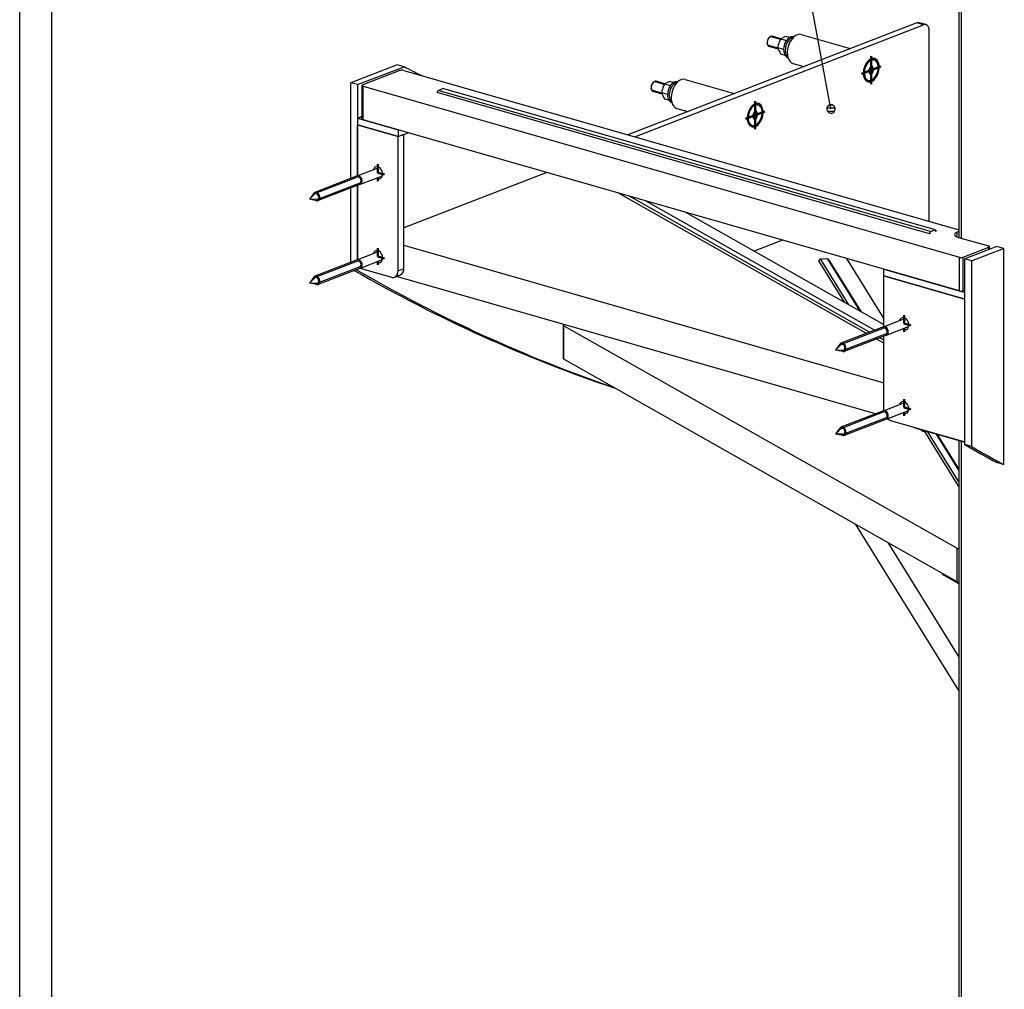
# Model space of a CAD drawing. Header units: millimetres. Extents: x 10376 to 10796, y 14811 to 15108.
# Tile 5 of 14: x 10381 to 10443, y 14980 to 15041. Entities that reach past the tile are written whole.
import ezdxf
from ezdxf.enums import TextEntityAlignment as Align

# ---------------------------------------------------------------- set-up
doc = ezdxf.new("R2010")
doc.units = ezdxf.units.MM
doc.linetypes.add('DASHDOT', pattern=[8.5, 4, -2, 0.5, -2])
doc.linetypes.add('STRICHPUNKT2', pattern=[18.5, 10, -4, 0.5, -4])
doc.layers.get('0').update_dxf_attribs({"linetype": 'CONTINUOUS'})
for name, color, linetype in [('DIM49', 4, 'CONTINUOUS'), ('LE_MIDDLE', 7, 'CONTINUOUS'), ('LE_RED', 1, 'CONTINUOUS'), ('TXT_ALL', 7, 'CONTINUOUS')]:
    doc.layers.add(name, color=color, linetype=linetype)
doc.layers.add('LE_ALL', color=7, linetype='CONTINUOUS', lineweight=50)
doc.styles.add('ARIAL', font='arial.ttf')

# ---------------------------------------------------------------- blocks, each defined once
blk = doc.blocks.new('DINA3_00002', base_point=(10789.357, 14817.753))
blk.add_line((10383.357, 14817.753), (10383.357, 15100.753))
blk.add_lwpolyline([(10381.357, 14815.753), (10381.357, 15102.753), (10791.357, 15102.753)])
blk = doc.blocks.new('_ZBL0001_00001')
blk.add_blockref('DINA3_00002', (10789.357, 14817.753))
blk = doc.blocks.new('SHAPE_00469', base_point=(10432.003, 15035.365))
at = {"layer": 'DIM49', "color": 3}
for p, q in [((10423.106, 15049.3), (10427.793, 15049.3)), ((10432.003, 15035.365), (10429.793, 15047.3)), ((10427.793, 15045.3), (10423.106, 15045.3)), ((10432.262, 15035.403), (10431.744, 15035.403)), ((10432.112, 15035.603), (10431.889, 15035.603)), ((10432.208, 15035.203), (10431.797, 15035.203))]:
    blk.add_line(p, q, dxfattribs=at)
blk.add_lwpolyline([(10432.116, 15035.127), (10432.174, 15035.165), (10432.22, 15035.216), (10432.251, 15035.277), (10432.265, 15035.344), (10432.262, 15035.413), (10432.241, 15035.478), (10432.203, 15035.536), (10432.152, 15035.582), (10432.091, 15035.613), (10432.024, 15035.628), (10431.955, 15035.624), (10431.89, 15035.603), (10431.832, 15035.565), (10431.786, 15035.514), (10431.755, 15035.453), (10431.74, 15035.386), (10431.744, 15035.317), (10431.765, 15035.252), (10431.803, 15035.194), (10431.854, 15035.148), (10431.915, 15035.117), (10431.982, 15035.103), (10432.051, 15035.106)], close=True, dxfattribs=at)
for centre, start_param, end_param in [((10423.106, 15047.3), 1.570796, 4.712389), ((10427.793, 15047.3), 4.712389, 7.853982)]:
    blk.add_ellipse(centre, major_axis=(2, 0), ratio=1, start_param=start_param, end_param=end_param, dxfattribs=at)
at = {"layer": 'TXT_ALL', "style": 'ARIAL'}
blk.add_text('7', height=3.5, dxfattribs=at).set_placement((10424.106, 15047.3), align=Align.MIDDLE_LEFT)
blk = doc.blocks.new('Plaatwerk D_ 10_00042', base_point=(10434.303, 15038.333))
for p, q in [((10419.752, 15033.627), (10437.781, 15040.613)), ((10437.934, 15040.623), (10437.513, 15040.744)), ((10404.933, 15038.121), (10402.035, 15036.998)), ((10402.456, 15036.877), (10405.354, 15038)), ((10405.354, 15038), (10404.933, 15038.121)), ((10402.035, 15031.027), (10402.035, 15036.998)), ((10402.456, 15036.877), (10402.035, 15036.998)), ((10402.456, 15036.877), (10402.456, 15031.19)), ((10402.456, 15030.594), (10402.456, 15025.952)), ((10402.035, 15025.789), (10402.035, 15030.431)), ((10402.456, 15025.276), (10402.337, 15025.31)), ((10402.456, 15025.356), (10402.456, 15025.276))]:
    blk.add_line(p, q)
for points in [[(10437.781, 15040.613), (10437.36, 15040.733), (10419.331, 15033.748)], [(10438.144, 15028.353), (10438.144, 15040.229)]]:
    blk.add_lwpolyline(points)
for centre, major_axis, start_param, end_param in [((10437.36, 15040.21), (-0.153, -0.534), 3.141593, 3.577985), ((10437.781, 15040.089), (-0.153, -0.534), 3.141593, 3.577985), ((10437.781, 15040.089), (-0.153, -0.534), 2.007188, 3.141593), ((10434.521, 15037.778), (-0.208, -0.727), 5.389065, 10.318898), ((10489.87, 15266.155), (-67.381, -234.971), 6.160786, 6.168924), ((10434.521, 15037.778), (-0.208, -0.727), 4.035713, 5.389065), ((10427.274, 15034.97), (-0.208, -0.727), 4.035713, 5.389065), ((10427.274, 15034.97), (-0.208, -0.727), 5.389065, 10.318898), ((10487.102, 15242.496), (-64.74, -225.762), 6.132405, 6.25537), ((10487.523, 15242.375), (-64.74, -225.762), 6.130748, 6.25157)]:
    blk.add_ellipse(centre, major_axis=major_axis, ratio=0.614864, start_param=start_param, end_param=end_param)
at = {"layer": 'LE_MIDDLE', "color": 2, "linetype": 'DASHDOT'}
blk.add_line((10402.735, 15034.89), (10402.456, 15034.782), dxfattribs=at)
blk.add_blockref('SHAPE_00469', (10432.003, 15035.365))
blk = doc.blocks.new('_00044', base_point=(10427.401, 15034.934))
at = {"layer": 'LE_ALL', "color": 1, "linetype": 'STRICHPUNKT2'}
for p, q in [((10434.521, 15037.778), (10434.521, 15038.647)), ((10434.521, 15037.778), (10435.122, 15038.011)), ((10434.521, 15037.778), (10433.919, 15037.545)), ((10434.647, 15037.742), (10434.389, 15037.816)), ((10434.521, 15037.778), (10434.521, 15036.908)), ((10427.274, 15034.97), (10427.274, 15035.84)), ((10427.274, 15034.97), (10426.673, 15034.737)), ((10427.401, 15034.934), (10427.142, 15035.008)), ((10427.274, 15034.97), (10427.876, 15035.203)), ((10427.274, 15034.97), (10427.274, 15034.1))]:
    blk.add_line(p, q, dxfattribs=at)
blk = doc.blocks.new('_00043')
blk.add_blockref('_00044', (10427.401, 15034.934))
blk = doc.blocks.new('Plaatwerk D_ 10_00041')
for name, p in [('Plaatwerk D_ 10_00042', (10434.303, 15038.333)), ('_00043', (0, 0))]:
    blk.add_blockref(name, p)
blk = doc.blocks.new('Plaatwerk D_ 8_00047', base_point=(10402.456, 15034.782))
for p, q in [((10402.456, 15034.782), (10402.735, 15034.89)), ((10402.456, 15034.782), (10404.983, 15034.057)), ((10402.456, 15034.782), (10402.456, 15034.363)), ((10404.983, 15033.638), (10402.456, 15034.363))]:
    blk.add_line(p, q)
blk.add_lwpolyline([(10404.983, 15034.057), (10404.983, 15033.638), (10405.604, 15033.879)])
blk = doc.blocks.new('Plaatwerk D_ 8_00046')
blk.add_blockref('Plaatwerk D_ 8_00047', (10402.456, 15034.782))
blk = doc.blocks.new('Trededragers_00045')
blk.add_blockref('Plaatwerk D_ 8_00046', (0, 0))
blk = doc.blocks.new('Plaatwerk D_ 10_00049', base_point=(10403.86, 15031.019))
for p, q in [((10402.456, 15034.363), (10404.983, 15033.638)), ((10402.456, 15031.19), (10402.456, 15034.363)), ((10404.983, 15033.638), (10405.345, 15033.778)), ((10404.983, 15025.258), (10404.983, 15033.638)), ((10402.456, 15025.952), (10402.456, 15030.594)), ((10404.762, 15024.86), (10405.125, 15025.001))]:
    blk.add_line(p, q)
for points in [[(10404.983, 15025.258), (10405.345, 15025.398), (10405.345, 15033.778)], [(10402.607, 15025.415), (10404.562, 15024.855)]]:
    blk.add_lwpolyline(points)
for centre, major_axis, start_param, end_param in [((10403.719, 15031.382), (0.141, -0.363), 3.141593, 3.916786), ((10403.719, 15031.382), (0.141, -0.363), 0, 3.141593), ((10403.719, 15031.382), (0.141, -0.363), 5.507992, 6.283185), ((10403.719, 15026.144), (0.141, -0.363), 3.141593, 3.916786), ((10403.719, 15026.144), (0.141, -0.363), 0, 3.141593), ((10403.719, 15026.144), (0.141, -0.363), 5.507992, 6.283185), ((10404.562, 15025.378), (0.201, -0.518), 0, 1.074019), ((10404.924, 15025.519), (0.201, -0.518), 6.283185, 7.357205), ((10404.562, 15025.378), (0.201, -0.518), 5.786408, 6.283185)]:
    blk.add_ellipse(centre, major_axis=major_axis, ratio=0.714724, start_param=start_param, end_param=end_param)
blk = doc.blocks.new('_00051', base_point=(10403.719, 15026.144))
at = {"layer": 'LE_ALL', "color": 1, "linetype": 'STRICHPUNKT2'}
for p, q in [((10403.719, 15031.382), (10403.719, 15031.905)), ((10403.719, 15031.382), (10404.141, 15031.261)), ((10403.719, 15031.084), (10403.719, 15030.858)), ((10403.719, 15026.144), (10403.719, 15026.667)), ((10403.719, 15026.144), (10404.141, 15026.023)), ((10403.719, 15025.846), (10403.719, 15025.62))]:
    blk.add_line(p, q, dxfattribs=at)
blk = doc.blocks.new('_00050')
blk.add_blockref('_00051', (10403.719, 15026.144))
blk = doc.blocks.new('Plaatwerk D_ 10_00048')
for name, p in [('Plaatwerk D_ 10_00049', (10403.86, 15031.019)), ('_00050', (0, 0))]:
    blk.add_blockref(name, p)
blk = doc.blocks.new('Trapboom_00040')
for name in ['Plaatwerk D_ 10_00041', 'Trededragers_00045', 'Plaatwerk D_ 10_00048']:
    blk.add_blockref(name, (0, 0))
blk = doc.blocks.new('Plaatwerk D_ 10_00100', base_point=(10440.781, 15014.286))
for p, q in [((10442.774, 15026.659), (10442.774, 15013.166)), ((10440.781, 15025.887), (10440.36, 15026.008)), ((10440.781, 15025.887), (10440.781, 15014.286)), ((10442.774, 15013.166), (10442.353, 15013.287))]:
    blk.add_line(p, q)
for points in [[(10440.781, 15025.887), (10442.774, 15026.659), (10442.353, 15026.78), (10440.36, 15026.008)], [(10440.781, 15014.286), (10440.36, 15014.406), (10440.36, 15026.008)]]:
    blk.add_lwpolyline(points)
for centre in [(10525.427, 15231.506), (10525.848, 15231.385)]:
    blk.add_ellipse(centre, major_axis=(-64.74, -225.762), ratio=0.614864, start_param=6.130748, end_param=6.146312)
blk = doc.blocks.new('Plaatwerk D_ 10_00099')
blk.add_blockref('Plaatwerk D_ 10_00100', (10440.781, 15014.286))
blk = doc.blocks.new('Koker Profiel 80x80x5 EN 10210-2_00102', base_point=(10443.467, 15078.76))
for p, q in [((10439.997, 15079.635), (10439.997, 15027.333)), ((10440.142, 15079.53), (10440.142, 15027.292)), ((10439.997, 15014.656), (10439.997, 14966.876)), ((10440.142, 15014.614), (10440.142, 14966.771))]:
    blk.add_line(p, q)
blk = doc.blocks.new('Koker Profiel 80x80x5 EN 10210-2_00101')
blk.add_blockref('Koker Profiel 80x80x5 EN 10210-2_00102', (10443.467, 15078.76))
blk = doc.blocks.new('Plaatwerk D_ 8_00109', base_point=(10446.152, 14985.85))
blk.add_lwpolyline([(10446.152, 14985.85), (10447.025, 14986.378), (10447.025, 14986.413)])
blk.add_ellipse((10446.295, 14986.512), major_axis=(0.833, 0), ratio=0.333333, start_param=5.779428, end_param=6.132001)
blk = doc.blocks.new('Plaatwerk D_ 8_00108')
blk.add_blockref('Plaatwerk D_ 8_00109', (10446.152, 14985.85))
blk = doc.blocks.new('Plaatwerk D_ 8_00111', base_point=(10439.997, 15005.723))
blk.add_line((10439.042, 15006.263), (10439.042, 15006.317))
blk.add_lwpolyline([(10439.997, 15005.723), (10439.042, 15006.263)])
blk.add_ellipse((10439.76, 15006.404), major_axis=(0.833, 0), ratio=0.333333, start_param=3.225469, end_param=3.673834)
blk = doc.blocks.new('Plaatwerk D_ 8_00110')
blk.add_blockref('Plaatwerk D_ 8_00111', (10439.997, 15005.723))
blk = doc.blocks.new('Plaatwerk D_ 8_00113', base_point=(10437.387, 15015.404))
for q in [(10437.387, 15015.442), (10440.36, 15014.551)]:
    blk.add_line((10437.387, 15015.404), q)
blk.add_ellipse((10437.93, 15015.614), major_axis=(0.833, 0), ratio=0.333333, start_param=3.544283, end_param=4.001956)
blk = doc.blocks.new('Plaatwerk D_ 8_00112')
blk.add_blockref('Plaatwerk D_ 8_00113', (10437.387, 15015.404))
blk = doc.blocks.new('Plaatwerk D_ 8_00115', base_point=(10435.306, 15025.362))
for p in [(10435.306, 15025.362), (10440.36, 15023.493)]:
    blk.add_line(p, (10440.36, 15023.912))
blk.add_lwpolyline([(10440.36, 15023.493), (10435.306, 15024.943), (10435.306, 15025.362)])
blk = doc.blocks.new('Plaatwerk D_ 8_00114')
blk.add_blockref('Plaatwerk D_ 8_00115', (10435.306, 15025.362))
blk = doc.blocks.new('Trededragers_00107')
for name in ['Plaatwerk D_ 8_00114', 'Plaatwerk D_ 8_00112', 'Plaatwerk D_ 8_00110', 'Plaatwerk D_ 8_00108']:
    blk.add_blockref(name, (0, 0))
blk = doc.blocks.new('Plaatwerk D_ 10_00117', base_point=(10436.488, 15021.632))
for p, q in [((10435.306, 15024.943), (10440.36, 15023.493)), ((10435.306, 15021.77), (10435.306, 15024.943)), ((10440.36, 15014.589), (10440.36, 15023.493)), ((10435.306, 15016.562), (10435.306, 15021.174)), ((10435.727, 15015.918), (10440.36, 15014.589))]:
    blk.add_line(p, q)
for centre, major_axis, start_param, end_param in [((10436.569, 15021.961), (0.141, -0.363), 3.141593, 3.916786), ((10436.569, 15021.961), (0.141, -0.363), 0, 3.141593), ((10436.569, 15021.961), (0.141, -0.363), 5.507992, 6.283185), ((10436.569, 15016.724), (0.141, -0.363), 3.141593, 3.916786), ((10436.569, 15016.724), (0.141, -0.363), 0, 3.141593), ((10435.727, 15016.441), (0.201, -0.518), 4.215612, 4.2724), ((10436.569, 15016.724), (0.141, -0.363), 5.507992, 6.283185), ((10435.727, 15016.441), (0.201, -0.518), 5.323858, 5.786408)]:
    blk.add_ellipse(centre, major_axis=major_axis, ratio=0.714724, start_param=start_param, end_param=end_param)
blk = doc.blocks.new('_00119', base_point=(10436.569, 15016.724))
at = {"layer": 'LE_ALL', "color": 1, "linetype": 'STRICHPUNKT2'}
for p, q in [((10436.569, 15021.961), (10436.569, 15022.485)), ((10436.569, 15021.961), (10436.991, 15021.841)), ((10436.569, 15021.663), (10436.569, 15021.438)), ((10436.569, 15016.724), (10436.569, 15017.247)), ((10436.569, 15016.724), (10436.991, 15016.603)), ((10436.569, 15016.426), (10436.569, 15016.2))]:
    blk.add_line(p, q, dxfattribs=at)
blk = doc.blocks.new('_00118')
blk.add_blockref('_00119', (10436.569, 15016.724))
blk = doc.blocks.new('Plaatwerk D_ 10_00116')
for name, p in [('Plaatwerk D_ 10_00117', (10436.488, 15021.632)), ('_00118', (0, 0))]:
    blk.add_blockref(name, p)
blk = doc.blocks.new('Trapboom_00098')
for name in ['Koker Profiel 80x80x5 EN 10210-2_00101', 'Plaatwerk D_ 10_00099', 'Trededragers_00107', 'Plaatwerk D_ 10_00116']:
    blk.add_blockref(name, (0, 0))
blk = doc.blocks.new('Hout D_ 40_00197', base_point=(10435.558, 15008.289))
for p, q in [((10448.688, 15017.557), (10446.152, 15018.284)), ((10452.728, 15016.399), (10449.577, 15017.302)), ((10452.785, 15016.35), (10449.577, 15007.771)), ((10452.785, 15014.255), (10452.785, 15016.35)), ((10452.786, 15014.261), (10452.786, 15016.357)), ((10449.577, 15005.676), (10452.785, 15014.255)), ((10439.997, 14999.046), (10433.551, 15009.425)), ((10435.558, 15008.289), (10439.997, 15001.141)), ((10448.688, 15005.394), (10446.152, 14998.612)), ((10446.152, 14996.517), (10448.688, 15003.298))]:
    blk.add_line(p, q)
for centre, start_param, end_param in [((10452.619, 15016.357), 0, 0.860363), ((10452.619, 15016.357), 6.159183, 6.283185), ((10452.619, 15014.261), 6.159183, 6.283185)]:
    blk.add_ellipse(centre, major_axis=(0.167, 0), ratio=0.333333, start_param=start_param, end_param=end_param)
blk = doc.blocks.new('Antislip_00199', base_point=(10449.577, 15012.367))
for p, q in [((10449.577, 15012.367), (10450.601, 15015.105)), ((10450.49, 15015.005), (10450.601, 15015.105)), ((10449.577, 15011.169), (10451.042, 15015.087)), ((10449.577, 15012.562), (10450.49, 15015.005)), ((10449.577, 15010.765), (10451.152, 15014.978)), ((10446.152, 15003.403), (10448.688, 15010.185)), ((10446.152, 15003.209), (10448.688, 15009.99)), ((10446.152, 15002.011), (10448.688, 15008.792)), ((10446.152, 15001.607), (10448.688, 15008.388))]:
    blk.add_line(p, q)
blk.add_lwpolyline([(10450.601, 15015.105), (10451.042, 15015.087), (10451.152, 15014.978)])
blk = doc.blocks.new('Antislip_00198')
blk.add_blockref('Antislip_00199', (10449.577, 15012.367))
blk = doc.blocks.new('Hout D_ 40_00196')
for name, p in [('Hout D_ 40_00197', (10435.558, 15008.289)), ('Antislip_00198', (0, 0))]:
    blk.add_blockref(name, p)
blk = doc.blocks.new('Hout D_ 40_00201', base_point=(10439.876, 15007.94))
for p, q in [((10428.983, 15027.175), (10427.21, 15026.488)), ((10432.969, 15026.032), (10435.306, 15022.268)), ((10415.358, 15021.896), (10415.353, 15021.894)), ((10415.313, 15019.763), (10415.313, 15021.858)), ((10415.336, 15021.83), (10439.876, 15007.94)), ((10415.336, 15019.734), (10415.336, 15021.83)), ((10439.876, 15005.845), (10415.336, 15019.734)), ((10439.876, 15005.845), (10439.876, 15007.94))]:
    blk.add_line(p, q)
for centre, start_param, end_param in [((10415.48, 15021.858), 2.43116, 3.141593), ((10415.48, 15021.858), 3.141593, 3.673834), ((10415.48, 15019.763), 3.141593, 3.673834), ((10440.02, 15007.968), 3.673834, 4.573612), ((10440.02, 15005.873), 3.673834, 4.573612)]:
    blk.add_ellipse(centre, major_axis=(0.167, 0), ratio=0.333333, start_param=start_param, end_param=end_param)
blk = doc.blocks.new('Antislip_00203', base_point=(10433.129, 15023.138))
for p, q in [((10431.245, 15025.884), (10431.354, 15025.996)), ((10432.854, 15023.294), (10431.245, 15025.884)), ((10433.129, 15023.138), (10431.354, 15025.996)), ((10433.829, 15022.742), (10431.789, 15026.026)), ((10433.903, 15022.699), (10431.898, 15025.929)), ((10439.997, 15011.791), (10437.86, 15015.232)), ((10439.997, 15012.079), (10438.05, 15015.214)), ((10439.997, 15012.81), (10438.602, 15015.055)), ((10439.997, 15012.888), (10438.661, 15015.039))]:
    blk.add_line(p, q)
blk.add_lwpolyline([(10431.354, 15025.996), (10431.789, 15026.026), (10431.898, 15025.929)])
blk = doc.blocks.new('Antislip_00202')
blk.add_blockref('Antislip_00203', (10433.129, 15023.138))
blk = doc.blocks.new('Hout D_ 40_00200')
for name, p in [('Hout D_ 40_00201', (10439.876, 15007.94)), ('Antislip_00202', (0, 0))]:
    blk.add_blockref(name, p)
blk = doc.blocks.new('Hout D_ 40_00205', base_point=(10405.345, 15026.862))
for p, q in [((10414.271, 15031.394), (10405.345, 15027.935)), ((10422.929, 15028.911), (10435.306, 15021.906)), ((10405.345, 15026.862), (10435.306, 15018.27)), ((10434.777, 15016.327), (10404.872, 15024.903))]:
    blk.add_line(p, q)
blk = doc.blocks.new('Antislip_00207', base_point=(10435.306, 15020.916))
for p, q in [((10434.224, 15021.35), (10418.747, 15030.11)), ((10434.41, 15021.423), (10419.384, 15029.928)), ((10434.716, 15021.541), (10420.429, 15029.628)), ((10435.306, 15020.738), (10434.849, 15020.997)), ((10435.306, 15020.916), (10435.035, 15021.069))]:
    blk.add_line(p, q)
blk = doc.blocks.new('Antislip_00206')
blk.add_blockref('Antislip_00207', (10435.306, 15020.916))
blk = doc.blocks.new('Hout D_ 40_00204')
for name, p in [('Hout D_ 40_00205', (10405.345, 15026.862)), ('Antislip_00206', (0, 0))]:
    blk.add_blockref(name, p)
blk = doc.blocks.new('Hout D_ 40_00221', base_point=(10439.887, 15027.368))
for p, q in [((10405.094, 15037.757), (10402.775, 15036.859)), ((10405.329, 15037.763), (10439.997, 15027.822)), ((10402.735, 15034.727), (10402.735, 15036.822)), ((10402.793, 15036.78), (10440.023, 15026.104)), ((10402.793, 15034.685), (10402.793, 15036.78)), ((10440.023, 15024.009), (10402.793, 15034.685)), ((10439.887, 15027.368), (10439.887, 15027.67)), ((10439.96, 15027.343), (10441.835, 15026.806)), ((10440.258, 15026.11), (10441.852, 15026.728)), ((10441.852, 15026.586), (10441.852, 15026.728)), ((10441.892, 15026.601), (10441.892, 15026.764)), ((10440.023, 15024.009), (10440.023, 15026.104)), ((10440.258, 15024.015), (10440.258, 15026.11)), ((10440.36, 15024.054), (10440.258, 15024.015))]:
    blk.add_line(p, q)
blk.add_lwpolyline([(10439.997, 15027.712), (10439.887, 15027.67)])
for centre, major_axis, start_param, end_param in [((10405.22, 15037.721), (0.167, 0), 0.860363, 2.43116), ((10402.902, 15036.822), (0.167, 0), 2.43116, 3.141593), ((10402.902, 15036.822), (0.167, 0), 3.141593, 4.001956), ((10402.902, 15034.727), (0.167, 0), 3.141593, 4.001956), ((10440.413, 15027.519), (0.694, 0), 2.43116, 3.141593), ((10440.413, 15027.519), (0.694, 0), 3.141593, 4.001956), ((10441.726, 15026.764), (0.167, 0), 0, 0.860363), ((10441.726, 15026.764), (0.167, 0), 5.572752, 6.283185), ((10440.132, 15026.146), (0.167, 0), 4.001956, 5.572752), ((10440.132, 15024.051), (0.167, 0), 4.001956, 5.572752)]:
    blk.add_ellipse(centre, major_axis=major_axis, ratio=0.333333, start_param=start_param, end_param=end_param)
blk = doc.blocks.new('Antislip_00223', base_point=(10438.229, 15027.7))
for p, q in [((10407.485, 15036.517), (10407.775, 15036.629)), ((10407.412, 15036.384), (10407.485, 15036.517)), ((10438.157, 15027.568), (10407.412, 15036.384)), ((10438.229, 15027.7), (10407.485, 15036.517)), ((10438.229, 15027.596), (10438.157, 15027.568))]:
    blk.add_line(p, q)
for points in [[(10438.157, 15027.568), (10438.229, 15027.7), (10438.519, 15027.813), (10407.775, 15036.629)], [(10438.519, 15027.813), (10438.592, 15027.736), (10438.519, 15027.708)]]:
    blk.add_lwpolyline(points)
blk = doc.blocks.new('Antislip_00222')
blk.add_blockref('Antislip_00223', (10438.229, 15027.7))
blk = doc.blocks.new('Hout D_ 40_00220')
for name, p in [('Hout D_ 40_00221', (10439.887, 15027.368)), ('Antislip_00222', (0, 0))]:
    blk.add_blockref(name, p)
blk = doc.blocks.new('Treden_00159')
for name in ['Hout D_ 40_00220', 'Hout D_ 40_00204', 'Hout D_ 40_00200', 'Hout D_ 40_00196']:
    blk.add_blockref(name, (0, 0))
blk = doc.blocks.new('Constructie buis 33.7x2_00226', base_point=(10429.63, 15038.206))
for p, q in [((10430.146, 15040.006), (10433.213, 15039.126)), ((10429.63, 15038.206), (10430.324, 15038.007))]:
    blk.add_line(p, q)
blk.add_ellipse((10429.888, 15039.106), major_axis=(-0.258, -0.9), ratio=0.614864, start_param=3.141593, end_param=6.283185)
blk = doc.blocks.new('Constructie buis 33.7x2_00225')
blk.add_blockref('Constructie buis 33.7x2_00226', (10429.63, 15038.206))
blk = doc.blocks.new('Constructie buis 33.7x2_00228', base_point=(10422.384, 15035.399))
for p, q in [((10422.9, 15037.198), (10425.967, 15036.319)), ((10422.384, 15035.399), (10423.078, 15035.199))]:
    blk.add_line(p, q)
blk.add_ellipse((10422.642, 15036.299), major_axis=(-0.258, -0.9), ratio=0.614864, start_param=3.141593, end_param=6.283185)
blk = doc.blocks.new('Constructie buis 33.7x2_00227')
blk.add_blockref('Constructie buis 33.7x2_00228', (10422.384, 15035.399))
blk = doc.blocks.new('Losse delen - ihw op maat maken_00224')
for name in ['Constructie buis 33.7x2_00225', 'Constructie buis 33.7x2_00227']:
    blk.add_blockref(name, (0, 0))
blk = doc.blocks.new('Houtdraadbout (DIN 571)-10x130_00247', base_point=(10402.423, 15031.177))
for p, q in [((10402.423, 15031.177), (10403.8, 15031.711)), ((10402.624, 15030.659), (10404.001, 15031.193))]:
    blk.add_line(p, q)
blk.add_ellipse((10402.524, 15030.918), major_axis=(0.1, -0.259), ratio=0.714724, start_param=6.283185, end_param=9.424778)
blk = doc.blocks.new('GEWINDE_00249', base_point=(10402.453, 15031.1))
for p, q in [((10402.423, 15031.177), (10399.781, 15030.153)), ((10402.624, 15030.659), (10399.982, 15029.635)), ((10399.712, 15030.099), (10399.444, 15029.725)), ((10399.894, 15029.629), (10399.444, 15029.725))]:
    blk.add_line(p, q)
for centre, start_param, end_param in [((10402.524, 15030.918), 6.283185, 9.424778), ((10399.881, 15029.894), 3.141593, 3.578661), ((10399.881, 15029.894), 0, 3.141593), ((10399.881, 15029.894), 5.846117, 6.283185)]:
    blk.add_ellipse(centre, major_axis=(0.1, -0.259), ratio=0.714724, start_param=start_param, end_param=end_param)
at = {"layer": 'LE_RED'}
for p, q in [((10402.453, 15031.1), (10399.811, 15030.076)), ((10402.594, 15030.737), (10399.952, 15029.713)), ((10399.776, 15030.053), (10399.444, 15029.725)), ((10399.91, 15029.706), (10399.444, 15029.725))]:
    blk.add_line(p, q, dxfattribs=at)
for centre, start_param, end_param in [((10402.524, 15030.918), 6.283185, 9.191023), ((10399.881, 15029.894), 3.141593, 3.442537), ((10399.881, 15029.894), 2.907838, 3.141593), ((10399.881, 15029.894), 0, 2.907838), ((10399.881, 15029.894), 5.982241, 6.283185)]:
    blk.add_ellipse(centre, major_axis=(0.07, -0.181), ratio=0.714724, start_param=start_param, end_param=end_param, dxfattribs=at)
blk = doc.blocks.new('GEWINDE_00248')
blk.add_blockref('GEWINDE_00249', (10402.453, 15031.1))
blk = doc.blocks.new('Houtdraadbout (DIN 571)-10x130_00246')
for name, p in [('Houtdraadbout (DIN 571)-10x130_00247', (10402.423, 15031.177)), ('GEWINDE_00248', (0, 0))]:
    blk.add_blockref(name, p)
blk = doc.blocks.new('Houtdraadbout (DIN 571)-10x130_00251', base_point=(10402.423, 15025.939))
for p, q in [((10402.423, 15025.939), (10403.8, 15026.473)), ((10402.624, 15025.421), (10404.001, 15025.955))]:
    blk.add_line(p, q)
blk.add_ellipse((10402.524, 15025.68), major_axis=(0.1, -0.259), ratio=0.714724, start_param=6.283185, end_param=9.424778)
blk = doc.blocks.new('GEWINDE_00253', base_point=(10402.453, 15025.862))
for p, q in [((10402.423, 15025.939), (10399.781, 15024.916)), ((10402.624, 15025.421), (10399.982, 15024.398)), ((10399.712, 15024.861), (10399.444, 15024.487)), ((10399.894, 15024.392), (10399.444, 15024.487))]:
    blk.add_line(p, q)
for centre, start_param, end_param in [((10402.524, 15025.68), 6.283185, 9.424778), ((10399.881, 15024.657), 0, 3.141593), ((10399.881, 15024.657), 3.141593, 3.578661), ((10399.881, 15024.657), 5.846117, 6.283185)]:
    blk.add_ellipse(centre, major_axis=(0.1, -0.259), ratio=0.714724, start_param=start_param, end_param=end_param)
at = {"layer": 'LE_RED'}
for p, q in [((10402.453, 15025.862), (10399.811, 15024.838)), ((10402.594, 15025.499), (10399.952, 15024.475)), ((10399.776, 15024.815), (10399.444, 15024.487)), ((10399.91, 15024.469), (10399.444, 15024.487))]:
    blk.add_line(p, q, dxfattribs=at)
for centre, start_param, end_param in [((10402.524, 15025.68), 6.283185, 9.191023), ((10399.881, 15024.657), 3.141593, 3.442537), ((10399.881, 15024.657), 2.907838, 3.141593), ((10399.881, 15024.657), 0, 2.907838), ((10399.881, 15024.657), 5.982241, 6.283185)]:
    blk.add_ellipse(centre, major_axis=(0.07, -0.181), ratio=0.714724, start_param=start_param, end_param=end_param, dxfattribs=at)
blk = doc.blocks.new('GEWINDE_00252')
blk.add_blockref('GEWINDE_00253', (10402.453, 15025.862))
blk = doc.blocks.new('Houtdraadbout (DIN 571)-10x130_00250')
for name, p in [('Houtdraadbout (DIN 571)-10x130_00251', (10402.423, 15025.939)), ('GEWINDE_00252', (0, 0))]:
    blk.add_blockref(name, p)
blk = doc.blocks.new('Montage tegen hout_00245')
for name in ['Houtdraadbout (DIN 571)-10x130_00246', 'Houtdraadbout (DIN 571)-10x130_00250']:
    blk.add_blockref(name, (0, 0))
blk = doc.blocks.new('Sluitring (DIN 125)-M12_00256', base_point=(10429.667, 15039.863))
for p, q in [((10429.683, 15039.858), (10429.667, 15039.863)), ((10429.316, 15038.577), (10429.3, 15038.581))]:
    blk.add_line(p, q)
for centre, start_param, end_param in [((10429.484, 15039.222), 3.141593, 6.283185), ((10429.589, 15039.192), 3.405413, 6.019365)]:
    blk.add_ellipse(centre, major_axis=(-0.184, -0.641), ratio=0.614864, start_param=start_param, end_param=end_param)
blk = doc.blocks.new('Sluitring (DIN 125)-M12_00255')
blk.add_blockref('Sluitring (DIN 125)-M12_00256', (10429.667, 15039.863))
blk = doc.blocks.new('Zeskantmoer (ISO 4032)-M12_00258', base_point=(10428.676, 15039.2))
for p, q in [((10428.864, 15039.744), (10429.233, 15039.639)), ((10429.241, 15039.89), (10429.443, 15039.832)), ((10428.676, 15039.2), (10429.05, 15039.093))]:
    blk.add_line(p, q)
for points in [[(10428.864, 15039.744), (10428.832, 15039.674), (10428.803, 15039.607), (10428.778, 15039.541), (10428.754, 15039.477), (10428.733, 15039.411), (10428.713, 15039.344), (10428.694, 15039.274), (10428.676, 15039.2)], [(10429.241, 15039.89), (10429.131, 15039.856), (10429.037, 15039.822), (10428.95, 15039.785), (10428.864, 15039.744)], [(10428.676, 15039.2), (10428.713, 15039.1), (10428.754, 15039.005), (10428.803, 15038.908), (10428.864, 15038.801), (10429.126, 15038.726)]]:
    blk.add_lwpolyline(points)
blk = doc.blocks.new('Zeskantmoer (ISO 4032)-M12_00257')
blk.add_blockref('Zeskantmoer (ISO 4032)-M12_00258', (10428.676, 15039.2))
blk = doc.blocks.new('Verzonken kopboutM12x150_00260', base_point=(10434.437, 15037.536))
for p, q in [((10434.268, 15038.285), (10434.237, 15038.25)), ((10434.507, 15037.895), (10434.688, 15037.843)), ((10434.038, 15037.482), (10434.029, 15037.527)), ((10434.276, 15037.154), (10434.337, 15037.137))]:
    blk.add_line(p, q)
blk.add_lwpolyline([(10434.437, 15037.536), (10434.604, 15037.601), (10434.688, 15037.843), (10434.604, 15038.02), (10434.437, 15037.955), (10434.353, 15037.713)], close=True)
for points in [[(10434.423, 15037.653), (10434.507, 15037.895), (10434.472, 15037.968)], [(10434.644, 15038.436), (10434.704, 15038.419)], [(10434.388, 15037.639), (10434.423, 15037.653), (10434.604, 15037.601)]]:
    blk.add_lwpolyline(points)
for centre, major_axis, start_param, end_param in [((10428.203, 15039.589), (-0.078, -0.272), 4.035713, 5.389065), ((10434.46, 15037.795), (-0.184, -0.641), 3.141593, 4.035713), ((10434.521, 15037.778), (-0.184, -0.641), 3.141593, 6.283185), ((10434.46, 15037.795), (-0.184, -0.641), 4.035713, 4.157866), ((10434.521, 15037.778), (-0.184, -0.641), 6.283185, 9.424778), ((10434.46, 15037.795), (-0.184, -0.641), 5.266912, 5.389065), ((10434.46, 15037.795), (-0.184, -0.641), 5.389065, 6.283185)]:
    blk.add_ellipse(centre, major_axis=major_axis, ratio=0.614864, start_param=start_param, end_param=end_param)
blk = doc.blocks.new('GEWINDE_00262', base_point=(10428.333, 15039.899))
for p, q in [((10428.145, 15039.823), (10428.122, 15039.797)), ((10428.867, 15039.746), (10428.333, 15039.899)), ((10428.03, 15039.422), (10428.024, 15039.456)), ((10428.714, 15039.096), (10428.149, 15039.258))]:
    blk.add_line(p, q)
for start_param, end_param in [(4.035713, 5.389065), (3.141593, 4.035713), (5.389065, 6.283185)]:
    blk.add_ellipse((10428.241, 15039.578), major_axis=(-0.092, -0.32), ratio=0.614864, start_param=start_param, end_param=end_param)
at = {"layer": 'LE_RED'}
for p, q in [((10428.844, 15039.7), (10428.281, 15039.862)), ((10428.692, 15039.154), (10428.125, 15039.317))]:
    blk.add_line(p, q, dxfattribs=at)
for start_param, end_param in [(4.035713, 5.389065), (3.314962, 4.035713), (5.389065, 6.283185)]:
    blk.add_ellipse((10428.203, 15039.589), major_axis=(-0.078, -0.272), ratio=0.614864, start_param=start_param, end_param=end_param, dxfattribs=at)
blk = doc.blocks.new('GEWINDE_00261')
blk.add_blockref('GEWINDE_00262', (10428.333, 15039.899))
blk = doc.blocks.new('Verzonken kopboutM12x150_00259')
for name, p in [('GEWINDE_00261', (0, 0)), ('Verzonken kopboutM12x150_00260', (10434.437, 15037.536))]:
    blk.add_blockref(name, p)
blk = doc.blocks.new('Montage aan ligger_00254')
for name in ['Verzonken kopboutM12x150_00259', 'Zeskantmoer (ISO 4032)-M12_00257', 'Sluitring (DIN 125)-M12_00255']:
    blk.add_blockref(name, (0, 0))
blk = doc.blocks.new('Sluitring (DIN 125)-M12_00265', base_point=(10422.421, 15037.055))
for p, q in [((10422.437, 15037.051), (10422.421, 15037.055)), ((10422.069, 15035.769), (10422.053, 15035.774))]:
    blk.add_line(p, q)
for centre, start_param, end_param in [((10422.237, 15036.414), 3.141593, 6.283185), ((10422.343, 15036.384), 3.405413, 6.019365)]:
    blk.add_ellipse(centre, major_axis=(-0.184, -0.641), ratio=0.614864, start_param=start_param, end_param=end_param)
blk = doc.blocks.new('Sluitring (DIN 125)-M12_00264')
blk.add_blockref('Sluitring (DIN 125)-M12_00265', (10422.421, 15037.055))
blk = doc.blocks.new('Zeskantmoer (ISO 4032)-M12_00267', base_point=(10421.43, 15036.392))
for p, q in [((10421.618, 15036.937), (10421.987, 15036.831)), ((10421.994, 15037.082), (10422.197, 15037.024)), ((10421.43, 15036.392), (10421.803, 15036.285))]:
    blk.add_line(p, q)
for points in [[(10421.618, 15036.937), (10421.586, 15036.866), (10421.557, 15036.799), (10421.531, 15036.734), (10421.508, 15036.669), (10421.486, 15036.604), (10421.466, 15036.537), (10421.448, 15036.467), (10421.43, 15036.392)], [(10421.994, 15037.082), (10421.885, 15037.048), (10421.79, 15037.014), (10421.703, 15036.978), (10421.618, 15036.937)], [(10421.43, 15036.392), (10421.466, 15036.292), (10421.508, 15036.198), (10421.557, 15036.1), (10421.618, 15035.994), (10421.879, 15035.919)]]:
    blk.add_lwpolyline(points)
blk = doc.blocks.new('Zeskantmoer (ISO 4032)-M12_00266')
blk.add_blockref('Zeskantmoer (ISO 4032)-M12_00267', (10421.43, 15036.392))
blk = doc.blocks.new('Verzonken kopboutM12x150_00269', base_point=(10427.191, 15034.728))
for p, q in [((10427.022, 15035.477), (10426.99, 15035.443)), ((10427.261, 15035.087), (10427.442, 15035.035)), ((10426.791, 15034.674), (10426.783, 15034.72)), ((10427.03, 15034.347), (10427.091, 15034.329))]:
    blk.add_line(p, q)
for points in [[(10427.397, 15035.628), (10427.458, 15035.611)], [(10427.142, 15034.831), (10427.177, 15034.845), (10427.358, 15034.793)], [(10427.177, 15034.845), (10427.261, 15035.087), (10427.226, 15035.161)]]:
    blk.add_lwpolyline(points)
blk.add_lwpolyline([(10427.191, 15034.728), (10427.358, 15034.793), (10427.442, 15035.035), (10427.358, 15035.212), (10427.191, 15035.147), (10427.107, 15034.905)], close=True)
for centre, major_axis, start_param, end_param in [((10420.957, 15036.782), (-0.078, -0.272), 4.035713, 5.389065), ((10427.274, 15034.97), (-0.184, -0.641), 3.141593, 6.283185), ((10427.214, 15034.987), (-0.184, -0.641), 4.035713, 4.157866), ((10427.214, 15034.987), (-0.184, -0.641), 3.141593, 4.035713), ((10427.274, 15034.97), (-0.184, -0.641), 0, 3.141593), ((10427.214, 15034.987), (-0.184, -0.641), 5.266912, 5.389065), ((10427.214, 15034.987), (-0.184, -0.641), 5.389065, 6.283185)]:
    blk.add_ellipse(centre, major_axis=major_axis, ratio=0.614864, start_param=start_param, end_param=end_param)
blk = doc.blocks.new('GEWINDE_00271', base_point=(10421.087, 15037.091))
for p, q in [((10420.784, 15036.614), (10420.777, 15036.648)), ((10420.899, 15037.015), (10420.875, 15036.99)), ((10421.621, 15036.938), (10421.087, 15037.091)), ((10421.468, 15036.288), (10420.903, 15036.45))]:
    blk.add_line(p, q)
for start_param, end_param in [(4.035713, 5.389065), (3.141593, 4.035713), (5.389065, 6.283185)]:
    blk.add_ellipse((10420.995, 15036.771), major_axis=(-0.092, -0.32), ratio=0.614864, start_param=start_param, end_param=end_param)
at = {"layer": 'LE_RED'}
for p, q in [((10421.598, 15036.893), (10421.035, 15037.054)), ((10421.446, 15036.347), (10420.879, 15036.509))]:
    blk.add_line(p, q, dxfattribs=at)
for start_param, end_param in [(4.035713, 5.389065), (5.389065, 6.283185), (3.314962, 4.035713)]:
    blk.add_ellipse((10420.957, 15036.782), major_axis=(-0.078, -0.272), ratio=0.614864, start_param=start_param, end_param=end_param, dxfattribs=at)
blk = doc.blocks.new('GEWINDE_00270')
blk.add_blockref('GEWINDE_00271', (10421.087, 15037.091))
blk = doc.blocks.new('Verzonken kopboutM12x150_00268')
for name, p in [('GEWINDE_00270', (0, 0)), ('Verzonken kopboutM12x150_00269', (10427.191, 15034.728))]:
    blk.add_blockref(name, p)
blk = doc.blocks.new('Montage aan ligger_00263')
for name in ['Verzonken kopboutM12x150_00268', 'Zeskantmoer (ISO 4032)-M12_00266', 'Sluitring (DIN 125)-M12_00264']:
    blk.add_blockref(name, (0, 0))
blk = doc.blocks.new('Houtdraadbout (DIN 571)-10x130_00301', base_point=(10435.274, 15016.519))
for p, q in [((10435.274, 15016.519), (10436.651, 15017.053)), ((10435.474, 15016.001), (10436.851, 15016.535))]:
    blk.add_line(p, q)
blk.add_ellipse((10435.374, 15016.26), major_axis=(0.1, -0.259), ratio=0.714724, start_param=0, end_param=3.141593)
blk = doc.blocks.new('GEWINDE_00303', base_point=(10435.304, 15016.442))
for p, q in [((10435.274, 15016.519), (10432.631, 15015.495)), ((10435.474, 15016.001), (10432.832, 15014.977)), ((10432.562, 15015.441), (10432.294, 15015.067)), ((10432.744, 15014.971), (10432.294, 15015.067))]:
    blk.add_line(p, q)
for centre, start_param, end_param in [((10435.374, 15016.26), 0, 3.141593), ((10432.732, 15015.236), 3.141593, 3.578661), ((10432.732, 15015.236), 0, 3.141593), ((10432.732, 15015.236), 5.846117, 6.283185)]:
    blk.add_ellipse(centre, major_axis=(0.1, -0.259), ratio=0.714724, start_param=start_param, end_param=end_param)
at = {"layer": 'LE_RED'}
for p, q in [((10435.304, 15016.442), (10432.661, 15015.418)), ((10435.444, 15016.079), (10432.802, 15015.055)), ((10432.626, 15015.395), (10432.294, 15015.067)), ((10432.76, 15015.048), (10432.294, 15015.067))]:
    blk.add_line(p, q, dxfattribs=at)
for centre, start_param, end_param in [((10435.374, 15016.26), 6.283185, 9.191023), ((10432.732, 15015.236), 3.141593, 3.442537), ((10432.732, 15015.236), 2.907838, 3.141593), ((10432.732, 15015.236), 0, 2.907838), ((10432.732, 15015.236), 5.982241, 6.283185)]:
    blk.add_ellipse(centre, major_axis=(0.07, -0.181), ratio=0.714724, start_param=start_param, end_param=end_param, dxfattribs=at)
blk = doc.blocks.new('GEWINDE_00302')
blk.add_blockref('GEWINDE_00303', (10435.304, 15016.442))
blk = doc.blocks.new('Houtdraadbout (DIN 571)-10x130_00300')
for name, p in [('Houtdraadbout (DIN 571)-10x130_00301', (10435.274, 15016.519)), ('GEWINDE_00302', (0, 0))]:
    blk.add_blockref(name, p)
blk = doc.blocks.new('Houtdraadbout (DIN 571)-10x130_00305', base_point=(10435.274, 15021.757))
for p, q in [((10435.274, 15021.757), (10436.651, 15022.291)), ((10435.474, 15021.239), (10436.851, 15021.773))]:
    blk.add_line(p, q)
blk.add_ellipse((10435.374, 15021.498), major_axis=(0.1, -0.259), ratio=0.714724, start_param=0, end_param=3.141593)
blk = doc.blocks.new('GEWINDE_00307', base_point=(10435.304, 15021.679))
for p, q in [((10435.274, 15021.757), (10432.631, 15020.733)), ((10432.562, 15020.679), (10432.294, 15020.305)), ((10435.474, 15021.239), (10432.832, 15020.215)), ((10432.744, 15020.209), (10432.294, 15020.305))]:
    blk.add_line(p, q)
for centre, start_param, end_param in [((10435.374, 15021.498), 0, 3.141593), ((10432.732, 15020.474), 3.141593, 3.578661), ((10432.732, 15020.474), 6.283185, 9.424778), ((10432.732, 15020.474), 5.846117, 6.283185)]:
    blk.add_ellipse(centre, major_axis=(0.1, -0.259), ratio=0.714724, start_param=start_param, end_param=end_param)
at = {"layer": 'LE_RED'}
for p, q in [((10435.304, 15021.679), (10432.661, 15020.656)), ((10435.444, 15021.317), (10432.802, 15020.293)), ((10432.626, 15020.633), (10432.294, 15020.305)), ((10432.76, 15020.286), (10432.294, 15020.305))]:
    blk.add_line(p, q, dxfattribs=at)
for centre, start_param, end_param in [((10435.374, 15021.498), 6.283185, 9.191023), ((10432.732, 15020.474), 3.141593, 3.442537), ((10432.732, 15020.474), 2.907838, 3.141593), ((10432.732, 15020.474), 6.283185, 9.191023), ((10432.732, 15020.474), 5.982241, 6.283185)]:
    blk.add_ellipse(centre, major_axis=(0.07, -0.181), ratio=0.714724, start_param=start_param, end_param=end_param, dxfattribs=at)
blk = doc.blocks.new('GEWINDE_00306')
blk.add_blockref('GEWINDE_00307', (10435.304, 15021.679))
blk = doc.blocks.new('Houtdraadbout (DIN 571)-10x130_00304')
for name, p in [('Houtdraadbout (DIN 571)-10x130_00305', (10435.274, 15021.757)), ('GEWINDE_00306', (0, 0))]:
    blk.add_blockref(name, p)
blk = doc.blocks.new('Montage tegen hout_00299')
for name in ['Houtdraadbout (DIN 571)-10x130_00304', 'Houtdraadbout (DIN 571)-10x130_00300']:
    blk.add_blockref(name, (0, 0))
blk = doc.blocks.new('Houtdraadbout (DIN 571)-6x40_00334', base_point=(10437.871, 15015.265))
for p, q in [((10437.628, 15015.335), (10437.628, 15015.309)), ((10437.871, 15015.265), (10437.871, 15015.239))]:
    blk.add_line(p, q)
for points in [[(10437.871, 15015.239), (10437.839, 15015.238), (10437.808, 15015.24), (10437.778, 15015.244), (10437.749, 15015.251), (10437.706, 15015.266), (10437.668, 15015.285), (10437.628, 15015.309)], [(10437.706, 15015.266), (10437.711, 15015.264)], [(10437.99, 15015.231), (10437.932, 15015.232), (10437.871, 15015.239)]]:
    blk.add_lwpolyline(points)
for start_param, end_param in [(3.800651, 4.001956), (4.001956, 4.931092)]:
    blk.add_ellipse((10437.93, 15015.321), major_axis=(0.278, 0), ratio=0.333333, start_param=start_param, end_param=end_param)
blk = doc.blocks.new('Houtdraadbout (DIN 571)-6x40_00333')
blk.add_blockref('Houtdraadbout (DIN 571)-6x40_00334', (10437.871, 15015.265))
blk = doc.blocks.new('Montage_00332')
blk.add_blockref('Houtdraadbout (DIN 571)-6x40_00333', (0, 0))
blk = doc.blocks.new('MONTAGE_00229')
for name in ['Montage aan ligger_00254', 'Montage aan ligger_00263', 'Montage tegen hout_00245', 'Montage tegen hout_00299', 'Montage_00332']:
    blk.add_blockref(name, (0, 0))
blk = doc.blocks.new('BNR 15_00031')
for name in ['Trapboom_00098', 'MONTAGE_00229', 'Trapboom_00040', 'Losse delen - ihw op maat maken_00224', 'Treden_00159']:
    blk.add_blockref(name, (0, 0))
blk = doc.blocks.new('Breda_00030')
blk.add_blockref('BNR 15_00031', (0, 0))
blk = doc.blocks.new('_A3D0002_00029')
blk.add_blockref('Breda_00030', (0, 0))
blk = doc.blocks.new('_ANS0002_00028')
blk.add_blockref('_A3D0002_00029', (0, 0))

msp = doc.modelspace()

# ---------------------------------------------------------------- block references
for name in ['_ZBL0001_00001', '_ANS0002_00028']:
    msp.add_blockref(name, (0, 0))

doc.saveas('drawing.dxf')
